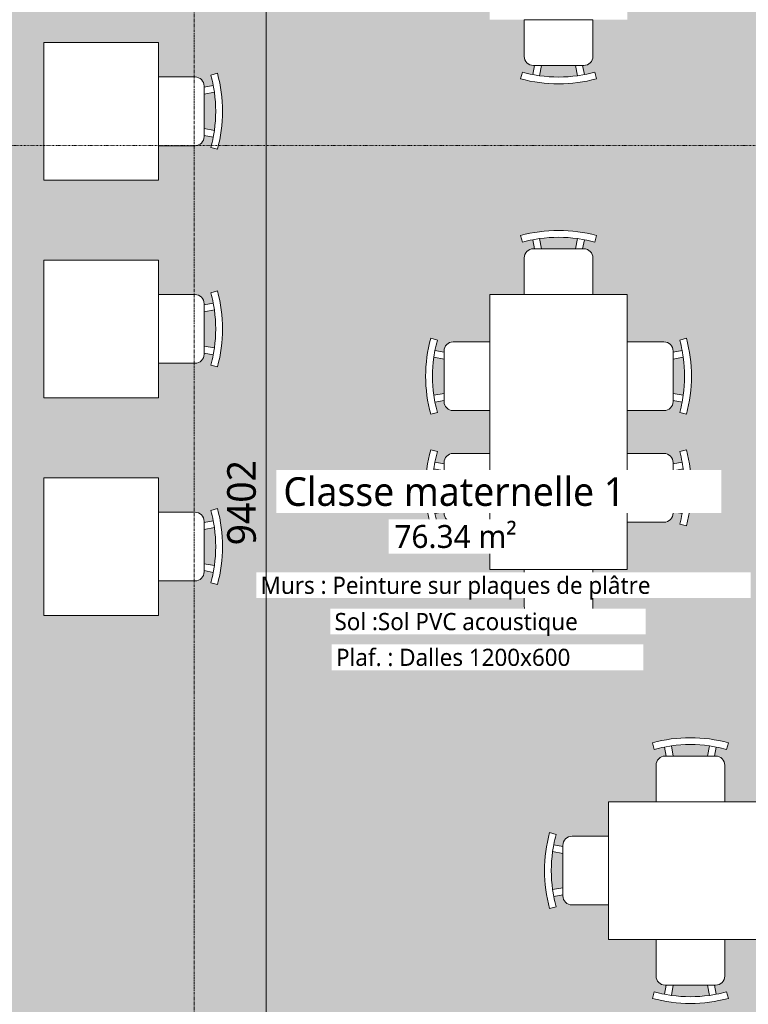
# Model space of a CAD drawing. Header units: millimetres. Extents: x -21522 to 77796, y -25697 to 15217.
# Tile 104 of 256: x -1966 to 1214, y 4575 to 8873. Entities that reach past the tile are written whole.
import ezdxf

# ---------------------------------------------------------------- set-up
doc = ezdxf.new("R2010")
doc.units = ezdxf.units.MM
doc.linetypes.add('Ligne de quadrillage', pattern=[22.225, 12.7, -3.175, 3.175, -3.175])
doc.linetypes.add('Tiret point', pattern=[6.25, 2.5, -1.875, 0, -1.875])
for name, color, linetype, lineweight in [('A-ANNO-DIMS', 211, 'Continuous', 9), ('A-ANNO-DIMS-50', 211, 'Continuous', 9), ('A-AREA-IDEN', 2, 'Continuous', 9), ('A-AREA-PATT', 32, 'Continuous', 13), ('A-DETL', 90, 'Continuous', 70), ('G-ANNO-SYMB', 111, 'Continuous', 9), ('S-GRID', 1, 'Continuous', 9)]:
    doc.layers.add(name, color=color, linetype=linetype, lineweight=lineweight)
doc.styles.add('Trebuchet MS_2', font='trebuc.ttf', dxfattribs={"height": 100})
doc.styles.add('Trebuchet MS_4', font='trebuc.ttf', dxfattribs={"height": 125})
doc.styles.add('Trebuchet MS_5', font='trebuc.ttf', dxfattribs={"height": 75})
doc.dimstyles.new('Cotes_mm', dxfattribs={"dimscale": 304.8, "dimtxt": 128.868863, "dimasz": 0.246063, "dimexe": 0.410105, "dimexo": 0.0625, "dimgap": 0.032808, "dimtad": 1, "dimdec": 0, "dimzin": 0, "dimdsep": 46, "dimtxsty": 'Trebuchet MS_4', "dimblk1": 'OBLIQUE', "dimblk2": 'OBLIQUE', "dimsah": 1, "dimcen": 0.09, "dimdle": 0.410105, "dimazin": 0, "dimtfac": 1, "dimtdec": 4, "dimtix": 1, "dimtmove": 0, "dimatfit": 3, "dimfxl": 0.82021, "dimfxlon": 1, "dimtvp": 1, "dimtolj": 1, "dimtzin": 0, "dimarcsym": 2})

# ---------------------------------------------------------------- blocks, each defined once
blk = doc.blocks.new('DIMBLOCK275-00_RDC_50e Copie 1')
at = {"layer": 'A-ANNO-DIMS-50'}
for p, q in [((-890.8, 1935.5), (-890.8, 11588)), ((-890.8, 11463), (-1140.8, 11463)), ((-890.8, 11463), (-765.8, 11463)), ((-890.8, 2060.5), (-1140.8, 2060.5)), ((-890.8, 2060.5), (-765.8, 2060.5))]:
    blk.add_line(p, q, dxfattribs=at)
at = {"layer": 'A-ANNO-DIMS-50', "lineweight": 18}
for p, q in [((-890.8, 11463), (-928.3, 11500.5)), ((-890.8, 11463), (-853.3, 11425.5)), ((-890.8, 2060.5), (-928.3, 2098)), ((-890.8, 2060.5), (-853.3, 2023))]:
    blk.add_line(p, q, dxfattribs=at)
at = {"layer": 'A-ANNO-DIMS-50', "color": 0, "insert": (-1060.7, 6578.3), "char_height": 125, "width": 440.338, "attachment_point": 1, "rotation": 90, "line_spacing_factor": 1.048425, "style": 'Trebuchet MS_4'}
blk.add_mtext('9402', dxfattribs=at)
blk = doc.blocks.new('_Oblique')
at = {"color": 0, "linetype": 'ByBlock', "lineweight": -2}
blk.add_line((-0.5, -0.5), (0.5, 0.5), dxfattribs=at)

msp = doc.modelspace()

# ---------------------------------------------------------------- hatches: boundary and pattern name
at = {"layer": 'A-AREA-PATT'}
h = msp.add_hatch(color=7, dxfattribs=at)
h.paths.add_polyline_path([(3459.1, 2011.5), (3459.1, 2020.5), (3474.1, 2020.5), (3474.1, 2060.5), (3523.1, 2060.5), (3523.1, 7069.4), (4130.5, 7069.4), (4130.5, 7247.9), (3798.5, 7247.9), (3798.5, 7697.9), (4130.5, 7697.9), (4130.5, 7876.4), (3532.6, 7876.4), (3532.6, 8076.4), (3581.6, 8076.4), (3581.6, 8976.4), (3532.6, 8976.4), (3532.6, 9130.5), (2135.6, 9130.5), (2135.6, 9930.5), (2580.7, 9930.8), (2580.8, 10093.2), (2582, 10104.1), (2585.6, 10114.4), (2591.3, 10123.7), (2598.8, 10131.6), (2607.9, 10137.6), (2618.1, 10141.6), (2645.9, 10148.3), (2634.8, 10197.1), (2609.7, 10191), (2580.7, 10183.6), (2579.6, 10183.4), (2573.8, 10184.2), (2569.6, 10185.8), (2565.5, 10188.8), (2562.2, 10192.8), (2560, 10197.4), (2556.2, 10211.4), (2556.4, 10216), (2557.6, 10220.4), (2560, 10224.7), (2562.7, 10227.8), (2566.4, 10230.4), (2570.6, 10232.2), (2675.3, 10255.9), (2778.2, 10267.5), (2883.7, 10267.4), (2988.5, 10255.5), (3091.3, 10231.8), (3095.5, 10230), (3099.2, 10227.4), (3102.2, 10223.9), (3104.8, 10218.1), (3105.5, 10215.6), (3105.7, 10211), (3103.7, 10203.2), (3101.8, 10197), (3099.6, 10192.4), (3096.3, 10188.4), (3091.3, 10185.1), (3087.3, 10183.6), (3080.7, 10183.3), (3077.1, 10183.8), (3052.2, 10190.7), (3027, 10196.8), (3015.9, 10148.1), (3043.6, 10141.2), (3053.8, 10137.3), (3062.9, 10131.3), (3070.5, 10123.4), (3076.1, 10114.1), (3079.7, 10103.7), (3080.8, 10092.9), (3080.8, 9930.5), (3532.6, 9930.5), (3532.6, 11143), (-4261, 11143), (-4261, 2060.5), (-3761, 2060.5), (-3761, 2020.5), (-3746, 2020.5), (-3746, 2011.5), (-2846, 2011.5), (-2846, 2020.5), (-2831, 2020.5), (-2831, 2060.5), (1204.2, 2060.5), (1203.9, 2505.6), (1041.5, 2505.7), (1030.7, 2506.9), (1020.3, 2510.4), (1011, 2516.1), (1003.1, 2523.7), (997.1, 2532.8), (993.2, 2543), (986.4, 2570.7), (937.7, 2559.7), (943.7, 2534.5), (950.6, 2509.5), (951.3, 2504.4), (950.6, 2498.7), (948.8, 2494.3), (946, 2490.3), (942, 2487.1), (936.3, 2484.6), (923.3, 2481.1), (918.8, 2481.2), (914.4, 2482.4), (910, 2484.9), (907, 2487.6), (904.3, 2491.3), (902.6, 2495.4), (879.1, 2598.3), (867.3, 2703.1), (867.8, 2812.4), (879.3, 2913.4), (903, 3016.2), (904.7, 3020.4), (907.4, 3024), (910.8, 3027), (916.6, 3029.7), (919.8, 3030.4), (923.7, 3030.5), (928.2, 3029.7), (937.9, 3026.6), (944.1, 3023.1), (946.4, 3021.2), (949.7, 3016.2), (951.2, 3012.2), (951.7, 3007.1), (950.9, 3002), (944.1, 2977), (937.9, 2951.9), (986.7, 2940.7), (993.5, 2968.5), (997.4, 2978.7), (1003.5, 2987.8), (1011.4, 2995.3), (1020.7, 3001), (1031, 3004.5), (1041.9, 3005.7), (1204.2, 3005.7), (1204.2, 3660.5), (2004.2, 3660.5), (2004.2, 2060.5), (2544.1, 2060.5), (2544.1, 2020.5), (2559.1, 2020.5), (2559.1, 2011.5), (3111.4, 2011.5)])
h.paths.add_polyline_path([(931.5, 2589.1), (980.3, 2600.1), (969.4, 2677.6), (965.8, 2755.8), (969.5, 2833.9), (980.6, 2911.4), (931.8, 2922.5), (919.8, 2839.5), (915.8, 2755.8), (919.7, 2672.1), (930.2, 2598.3)])
h.paths.add_polyline_path([(960.8, 4578.5), (877.1, 4584.1), (794.9, 4600.8), (802.9, 4629.7), (830.5, 4623), (848.2, 4619.2), (855.8, 4658.7), (848.2, 4659), (840.5, 4660), (830.5, 4664.3), (822.5, 4670.4), (816.2, 4678.7), (812.2, 4688.3), (810.8, 4698.7), (810.8, 4858.7), (604.2, 4858.7), (604.2, 5008.7), (444.2, 5008.7), (433.9, 5010), (424.2, 5014), (415.9, 5020.4), (409.6, 5028.7), (405.5, 5038.9), (404.2, 5048.7), (404.2, 5053.7), (364.7, 5046.1), (369.5, 5023.3), (375.3, 5000.7), (346.3, 4992.8), (329.6, 5075), (324, 5158.7), (329.6, 5242.4), (346.3, 5324.6), (375.3, 5316.6), (369.5, 5294), (364.7, 5271.3), (404.2, 5263.7), (404.5, 5271.3), (405.6, 5279), (409.6, 5288.7), (415.9, 5297), (424.2, 5303.3), (433.9, 5307.3), (444.2, 5308.7), (604.2, 5308.7), (604.2, 5458.7), (810.8, 5458.7), (810.8, 5618.7), (812.2, 5629), (816.2, 5638.7), (822.5, 5647), (830.8, 5653.3), (840.5, 5657.3), (850.8, 5658.7), (855.8, 5658.7), (848.2, 5698.2), (825.4, 5693.3), (802.9, 5687.6), (794.9, 5716.5), (877.8, 5733.3), (960.8, 5738.9), (1044.5, 5733.3), (1126.7, 5716.5), (1118.7, 5687.6), (1096.2, 5693.3), (1073.4, 5698.2), (1065.8, 5658.7), (1073.4, 5658.3), (1081.2, 5657.3), (1090.8, 5653.3), (1099.1, 5647), (1105.4, 5638.7), (1109.4, 5629), (1110.8, 5618.7), (1110.8, 5458.7), (1297.6, 5458.7), (1297.6, 5618.7), (1299, 5629), (1303, 5638.7), (1309.3, 5647), (1317.6, 5653.3), (1327.3, 5657.3), (1337.6, 5658.7), (1342.6, 5658.7), (1335, 5698.2), (1312.2, 5693.3), (1289.7, 5687.6), (1281.7, 5716.5), (1364.6, 5733.3), (1447.6, 5738.9), (1531.3, 5733.3), (1613.5, 5716.5), (1605.5, 5687.6), (1583, 5693.3), (1560.2, 5698.2), (1552.6, 5658.7), (1560.2, 5658.3), (1568, 5657.3), (1577.6, 5653.3), (1585.9, 5647), (1592.2, 5638.7), (1596.2, 5629), (1597.6, 5618.7), (1597.6, 5458.7), (1804.2, 5458.7), (1804.2, 5308.7), (1964.2, 5308.7), (1974.6, 5307.3), (1984.2, 5303.3), (1992.5, 5297), (1998.8, 5288.7), (2002.8, 5279), (2004.2, 5268.7), (2004.2, 5263.7), (2043.7, 5271.3), (2038.9, 5294), (2033.1, 5316.6), (2062.1, 5324.6), (2078.8, 5241.7), (2084.4, 5158.7), (2078.8, 5075), (2062.1, 4992.8), (2033.1, 5000.7), (2038.9, 5023.3), (2043.7, 5046.1), (2004.2, 5053.7), (2003.9, 5046.1), (2002.8, 5038.3), (1998.8, 5028.7), (1992.5, 5020.4), (1984.2, 5014), (1974.6, 5010), (1964.2, 5008.7), (1804.2, 5008.7), (1804.2, 4858.7), (1597.6, 4858.7), (1597.6, 4698.7), (1596.2, 4688.3), (1592.2, 4678.7), (1585.9, 4670.4), (1577.6, 4664), (1568, 4660), (1557.6, 4658.7), (1552.6, 4658.7), (1560.2, 4619.2), (1583, 4624), (1605.5, 4629.7), (1613.5, 4600.8), (1530.6, 4584), (1447.6, 4578.5), (1363.9, 4584.1), (1281.7, 4600.8), (1289.7, 4629.7), (1312.2, 4624), (1335, 4619.2), (1342.6, 4658.7), (1335, 4659), (1327.3, 4660), (1317.6, 4664), (1309.3, 4670.4), (1303, 4678.7), (1299, 4688.3), (1297.6, 4698.7), (1297.6, 4858.7), (1110.8, 4858.7), (1110.8, 4698.7), (1109.4, 4688.3), (1105.4, 4678.7), (1099.1, 4670.4), (1090.8, 4664), (1081.2, 4660), (1070.8, 4658.7), (1065.8, 4658.7), (1073.4, 4619.2), (1096.2, 4624), (1118.7, 4629.7), (1126.7, 4600.8), (1043.8, 4584)])
h.paths.add_polyline_path([(1447.6, 4608.5), (1530.6, 4614.3), (1522.1, 4658.7), (1373.2, 4658.7), (1364.6, 4614.3), (1373.2, 4613.7)])
h.paths.add_polyline_path([(960.8, 4608.5), (1043.8, 4614.3), (1035.3, 4658.7), (886.4, 4658.7), (877.8, 4614.3), (886.4, 4613.7)])
h.paths.add_polyline_path([(2048.6, 5075.7), (2054.4, 5158.7), (2048.6, 5241.7), (2004.2, 5233.1), (2004.2, 5084.2), (2043.7, 5076.6)])
h.paths.add_polyline_path([(359.8, 5075.7), (404.2, 5084.2), (404.2, 5233.1), (359.8, 5241.7), (354, 5158.7), (359.2, 5084.2)])
h.paths.add_polyline_path([(1035.3, 5658.7), (1043.8, 5703.1), (960.8, 5708.9), (877.8, 5703.1), (886.4, 5658.7)])
h.paths.add_polyline_path([(1373.2, 5658.7), (1522.1, 5658.7), (1530.6, 5703.1), (1447.6, 5708.9), (1364.6, 5703.1), (1370, 5675.1)])
h.paths.add_polyline_path([(2185.6, 6192.8), (2101.9, 6198.4), (2019.7, 6215.1), (2027.7, 6244), (2050.3, 6238.3), (2073, 6233.5), (2080.6, 6273), (2073, 6273.3), (2065.3, 6274.3), (2055.6, 6278.3), (2047.3, 6284.7), (2041, 6293), (2037, 6302.6), (2035.6, 6313), (2035.6, 6473), (1885.6, 6473), (1885.6, 6679.6), (1725.6, 6679.6), (1715.3, 6680.9), (1705.6, 6684.9), (1697.3, 6691.3), (1691, 6699.6), (1687, 6709.2), (1685.6, 6719.6), (1685.6, 6724.6), (1646.1, 6717), (1651, 6694.2), (1656.7, 6671.6), (1627.8, 6663.7), (1611, 6745.9), (1605.4, 6829.6), (1611, 6913.3), (1627.8, 6995.5), (1656.7, 6987.5), (1651, 6964.9), (1646.1, 6942.2), (1685.6, 6934.6), (1686, 6942.2), (1687, 6949.9), (1691, 6959.6), (1697.3, 6967.9), (1705.6, 6974.2), (1715.3, 6978.2), (1725.6, 6979.6), (1885.6, 6979.6), (1885.6, 7166.4), (1725.6, 7166.4), (1715.3, 7167.7), (1705.6, 7171.7), (1697.3, 7178.1), (1691, 7186.4), (1687, 7196), (1685.6, 7206.4), (1685.6, 7211.4), (1646.1, 7203.8), (1651, 7181), (1656.7, 7158.4), (1627.8, 7150.5), (1611, 7232.7), (1605.4, 7316.4), (1611, 7400.1), (1627.8, 7482.3), (1656.7, 7474.3), (1651, 7451.7), (1646.1, 7429), (1685.6, 7421.4), (1686, 7429), (1687, 7436.7), (1691, 7446.4), (1697.3, 7454.7), (1705.6, 7461), (1715.3, 7465), (1725.6, 7466.4), (1885.6, 7466.4), (1885.6, 7673), (2035.6, 7673), (2035.6, 7833), (2037, 7843.3), (2041, 7853), (2047.3, 7861.3), (2055.6, 7867.6), (2065.3, 7871.6), (2075.6, 7873), (2080.6, 7873), (2073, 7912.5), (2047.3, 7906.9), (2027.7, 7901.9), (2019.7, 7930.8), (2102.6, 7947.6), (2185.6, 7953.2), (2269.3, 7947.6), (2351.5, 7930.8), (2343.6, 7901.9), (2321, 7907.6), (2298.2, 7912.5), (2290.6, 7873), (2298.2, 7872.6), (2306, 7871.6), (2315.6, 7867.6), (2323.9, 7861.3), (2330.3, 7853), (2334.3, 7843.3), (2335.6, 7833), (2335.6, 7673), (2485.6, 7673), (2485.6, 7466.4), (2645.6, 7466.4), (2656, 7465), (2665.6, 7461), (2673.9, 7454.7), (2680.3, 7446.4), (2684.3, 7436.7), (2685.6, 7426.4), (2685.6, 7421.4), (2725.1, 7429), (2720.3, 7451.7), (2714.5, 7474.3), (2743.5, 7482.3), (2760.3, 7399.4), (2765.8, 7316.4), (2760.2, 7232.7), (2743.5, 7150.5), (2714.5, 7158.4), (2720.3, 7181), (2725.1, 7203.8), (2685.6, 7211.4), (2685.3, 7203.8), (2684.3, 7196), (2680.3, 7186.4), (2673.9, 7178.1), (2665.6, 7171.7), (2655.2, 7167.6), (2645.6, 7166.4), (2485.6, 7166.4), (2485.6, 6979.6), (2645.6, 6979.6), (2656, 6978.2), (2665.6, 6974.2), (2673.9, 6967.9), (2680.3, 6959.6), (2684.3, 6949.9), (2685.6, 6939.6), (2685.6, 6934.6), (2725.1, 6942.2), (2720.3, 6964.9), (2714.5, 6987.5), (2743.5, 6995.5), (2760.3, 6912.6), (2765.8, 6829.6), (2760.2, 6745.9), (2743.5, 6663.7), (2714.5, 6671.6), (2720.3, 6694.2), (2725.1, 6717), (2685.6, 6724.6), (2685.3, 6717), (2684.3, 6709.2), (2680.3, 6699.6), (2673.9, 6691.3), (2665.6, 6684.9), (2656, 6680.9), (2645.6, 6679.6), (2485.6, 6679.6), (2485.6, 6473), (2335.6, 6473), (2335.4, 6311.3), (2334.3, 6302.6), (2330.3, 6293), (2323.9, 6284.7), (2315.6, 6278.3), (2306, 6274.3), (2295.6, 6273), (2290.6, 6273), (2298.2, 6233.5), (2321, 6238.3), (2343.6, 6244), (2351.5, 6215.1), (2268.6, 6198.3), (2199, 6193.7)])
h.paths.add_polyline_path([(385.6, 6192.8), (301.9, 6198.4), (219.7, 6215.1), (227.7, 6244), (250.3, 6238.3), (273, 6233.5), (280.6, 6273), (273, 6273.3), (265.3, 6274.3), (255.6, 6278.3), (247.3, 6284.7), (241, 6293), (237, 6302.6), (235.6, 6313), (235.6, 6473), (85.6, 6473), (85.6, 6679.6), (-74.4, 6679.6), (-84.7, 6680.9), (-94.4, 6684.9), (-102.7, 6691.3), (-109, 6699.6), (-113, 6709.2), (-114.4, 6719.6), (-114.4, 6724.6), (-153.9, 6717), (-149, 6694.2), (-143.3, 6671.6), (-172.2, 6663.7), (-189, 6745.9), (-194.6, 6829.6), (-189, 6913.3), (-172.2, 6995.5), (-143.3, 6987.5), (-149, 6964.9), (-153.9, 6942.2), (-114.4, 6934.6), (-114, 6942.2), (-113, 6949.9), (-109, 6959.6), (-102.7, 6967.9), (-94.4, 6974.2), (-84.7, 6978.2), (-74.4, 6979.6), (85.6, 6979.6), (85.6, 7166.4), (-74.4, 7166.4), (-84.7, 7167.7), (-94.4, 7171.7), (-102.7, 7178.1), (-109, 7186.4), (-113, 7196), (-114.4, 7206.4), (-114.4, 7211.4), (-153.9, 7203.8), (-149, 7181), (-143.3, 7158.4), (-172.2, 7150.5), (-189, 7232.7), (-194.6, 7316.4), (-189, 7400.1), (-172.2, 7482.3), (-143.3, 7474.3), (-149, 7451.7), (-153.9, 7429), (-114.4, 7421.4), (-114, 7429), (-113, 7436.7), (-109, 7446.4), (-102.7, 7454.7), (-94.4, 7461), (-84.7, 7465), (-74.4, 7466.4), (85.6, 7466.4), (85.6, 7673), (235.6, 7673), (235.6, 7833), (237, 7843.3), (241, 7853), (247.3, 7861.3), (255.6, 7867.6), (265.3, 7871.6), (275.6, 7873), (280.6, 7873), (273, 7912.5), (247.3, 7906.9), (227.7, 7901.9), (219.7, 7930.8), (302.6, 7947.6), (385.6, 7953.2), (469.3, 7947.6), (551.5, 7930.8), (543.6, 7901.9), (521, 7907.6), (498.2, 7912.5), (490.6, 7873), (498.2, 7872.6), (506, 7871.6), (515.6, 7867.6), (523.9, 7861.3), (530.3, 7853), (534.3, 7843.3), (535.6, 7833), (535.6, 7673), (685.6, 7673), (685.6, 7466.4), (845.6, 7466.4), (856, 7465), (865.6, 7461), (873.9, 7454.7), (880.3, 7446.4), (884.3, 7436.7), (885.6, 7426.4), (885.6, 7421.4), (925.1, 7429), (920.3, 7451.7), (914.5, 7474.3), (943.5, 7482.3), (960.3, 7399.4), (965.8, 7316.4), (960.2, 7232.7), (943.5, 7150.5), (914.5, 7158.4), (920.3, 7181), (925.1, 7203.8), (885.6, 7211.4), (885.3, 7203.8), (884.3, 7196), (880.3, 7186.4), (873.9, 7178.1), (865.6, 7171.7), (856, 7167.7), (845.6, 7166.4), (685.6, 7166.4), (685.6, 6979.6), (845.6, 6979.6), (856, 6978.2), (865.6, 6974.2), (873.9, 6967.9), (880.3, 6959.6), (884.3, 6949.9), (885.6, 6939.6), (885.6, 6934.6), (925.1, 6942.2), (920.3, 6964.9), (914.5, 6987.5), (943.5, 6995.5), (960.3, 6912.6), (965.8, 6829.6), (960.2, 6745.9), (943.5, 6663.7), (914.5, 6671.6), (920.3, 6694.2), (925.1, 6717), (885.6, 6724.6), (885.3, 6717), (884.3, 6709.2), (880.3, 6699.6), (873.9, 6691.3), (865.6, 6684.9), (856, 6680.9), (845.6, 6679.6), (685.6, 6679.6), (685.6, 6473), (535.6, 6473), (535.4, 6311.3), (534.3, 6302.6), (530.3, 6293), (523.9, 6284.7), (515.6, 6278.3), (506, 6274.3), (495.6, 6273), (490.6, 6273), (498.2, 6233.5), (521, 6238.3), (543.6, 6244), (551.5, 6215.1), (468.6, 6198.3)])
h.paths.add_polyline_path([(2185.6, 6222.8), (2268.6, 6228.6), (2260.1, 6273), (2111.2, 6273), (2102.6, 6228.6), (2111.2, 6228)])
h.paths.add_polyline_path([(385.6, 6222.8), (468.6, 6228.6), (460.1, 6273), (311.2, 6273), (302.6, 6228.6), (374.3, 6223.6)])
h.paths.add_polyline_path([(-1861, 6273), (-1861, 6873), (-1361, 6873), (-1361, 6723), (-1201, 6723), (-1190.7, 6721.6), (-1181, 6717.6), (-1172.7, 6711.3), (-1166.4, 6703), (-1162.4, 6693.3), (-1161, 6683), (-1161, 6678), (-1121.5, 6685.6), (-1126.4, 6708.3), (-1132.1, 6730.9), (-1103.1, 6738.9), (-1086.4, 6656), (-1080.8, 6573), (-1086.4, 6489.3), (-1103.1, 6407.1), (-1132.1, 6415), (-1126.4, 6437.6), (-1121.5, 6460.4), (-1161, 6468), (-1161.4, 6460.4), (-1162.4, 6452.6), (-1166.4, 6443), (-1172.7, 6434.7), (-1181, 6428.3), (-1190.7, 6424.3), (-1201, 6423), (-1361, 6423), (-1361, 6273), (-1450.4, 6273)])
h.paths.add_polyline_path([(-2461, 6273), (-2961, 6273), (-2961, 6873), (-2461, 6873), (-2461, 6723), (-2301, 6723), (-2290.7, 6721.6), (-2281, 6717.6), (-2272.7, 6711.3), (-2266.4, 6703), (-2262.4, 6693.3), (-2261, 6683), (-2261, 6678), (-2221.5, 6685.6), (-2226.4, 6708.3), (-2232.1, 6730.9), (-2203.1, 6738.9), (-2186.4, 6656), (-2180.8, 6573), (-2186.4, 6489.3), (-2203.1, 6407.1), (-2232.1, 6415), (-2226.4, 6437.6), (-2221.5, 6460.4), (-2261, 6468), (-2261.4, 6460.4), (-2262.4, 6452.6), (-2266.4, 6443), (-2272.7, 6434.7), (-2281, 6428.3), (-2290.7, 6424.3), (-2301, 6423), (-2461, 6423), (-2461, 6311.3)])
h.paths.add_polyline_path([(-1116.6, 6490), (-1110.8, 6573), (-1116.6, 6656), (-1161, 6647.4), (-1161, 6498.5), (-1121.5, 6490.9)])
h.paths.add_polyline_path([(-2216.6, 6490), (-2210.8, 6573), (-2216.6, 6656), (-2261, 6647.4), (-2261, 6498.5), (-2221.5, 6490.9)])
h.paths.add_polyline_path([(2730, 6746.6), (2735.8, 6829.6), (2730, 6912.6), (2685.6, 6904), (2685.6, 6755.1), (2725.1, 6747.5)])
h.paths.add_polyline_path([(1641.2, 6746.6), (1685.6, 6755.1), (1685.6, 6904), (1641.2, 6912.6), (1635.4, 6829.6), (1640.6, 6755.1)])
h.paths.add_polyline_path([(930, 6746.6), (935.8, 6829.6), (930, 6912.6), (885.6, 6904), (885.6, 6755.1), (925.1, 6747.5)])
h.paths.add_polyline_path([(-158.8, 6746.6), (-114.4, 6755.1), (-114.4, 6904), (-158.8, 6912.6), (-164.6, 6829.6), (-159.4, 6755.1)])
h.paths.add_polyline_path([(-1450.4, 7223), (-1861, 7223), (-1861, 7823), (-1361, 7823), (-1361, 7673), (-1201, 7673), (-1190.7, 7671.6), (-1181, 7667.6), (-1172.7, 7661.3), (-1166.4, 7653), (-1162.4, 7643.3), (-1161, 7633), (-1161, 7628), (-1121.5, 7635.6), (-1126.4, 7658.3), (-1132.1, 7680.9), (-1103.1, 7688.9), (-1086.4, 7606), (-1080.8, 7523), (-1086.4, 7439.3), (-1103.1, 7357.1), (-1132.1, 7365), (-1126.4, 7387.6), (-1121.5, 7410.4), (-1161, 7418), (-1161.4, 7410.4), (-1162.4, 7402.6), (-1166.4, 7393), (-1172.7, 7384.7), (-1181, 7378.3), (-1190.7, 7374.3), (-1201, 7373), (-1361, 7373), (-1361, 7223)])
h.paths.add_polyline_path([(-2961, 7223), (-2961, 7823), (-2461, 7823), (-2461, 7673), (-2301, 7673), (-2290.7, 7671.6), (-2281, 7667.6), (-2272.7, 7661.3), (-2266.4, 7653), (-2262.4, 7643.3), (-2261, 7633), (-2261, 7628), (-2221.5, 7635.6), (-2226.4, 7658.3), (-2232.1, 7680.9), (-2203.1, 7688.9), (-2186.4, 7606), (-2180.8, 7523), (-2186.4, 7439.3), (-2203.1, 7357.1), (-2232.1, 7365), (-2226.4, 7387.6), (-2221.5, 7410.4), (-2261, 7418), (-2261.4, 7410.4), (-2262.4, 7402.6), (-2266.4, 7393), (-2272.7, 7384.7), (-2281, 7378.3), (-2290.7, 7374.3), (-2301, 7373), (-2461, 7373), (-2461, 7223)])
h.paths.add_polyline_path([(2730, 7233.4), (2735.8, 7316.4), (2730, 7399.4), (2685.6, 7390.8), (2685.6, 7241.9), (2725.1, 7234.3)])
h.paths.add_polyline_path([(1641.2, 7233.4), (1685.6, 7241.9), (1685.6, 7390.8), (1641.2, 7399.4), (1635.4, 7316.4), (1640.6, 7241.9)])
h.paths.add_polyline_path([(-158.8, 7233.4), (-114.4, 7241.9), (-114.4, 7390.8), (-158.8, 7399.4), (-164.6, 7316.4), (-159.4, 7241.9)])
h.paths.add_polyline_path([(930, 7233.4), (935.8, 7316.4), (930, 7399.4), (885.6, 7390.8), (885.6, 7241.9), (925.1, 7234.3)])
h.paths.add_polyline_path([(-1116.6, 7440), (-1110.8, 7523), (-1116.6, 7606), (-1161, 7597.4), (-1161, 7448.5), (-1121.5, 7440.9)])
h.paths.add_polyline_path([(-2216.6, 7440), (-2210.8, 7523), (-2216.6, 7606), (-2261, 7597.4), (-2261, 7448.5), (-2221.5, 7440.9)])
h.paths.add_polyline_path([(2260.1, 7873), (2268.6, 7917.4), (2185.6, 7923.2), (2102.6, 7917.4), (2111.2, 7873), (2199, 7873)])
h.paths.add_polyline_path([(311.2, 7873), (460.1, 7873), (468.6, 7917.4), (385.6, 7923.2), (302.6, 7917.4), (303.6, 7912.5)])
h.paths.add_polyline_path([(-1450.4, 8173), (-1861, 8173), (-1861, 8773), (-1361, 8773), (-1361, 8623), (-1201, 8623), (-1190.7, 8621.6), (-1181, 8617.6), (-1172.7, 8611.3), (-1166.4, 8603), (-1162.4, 8593.3), (-1161, 8583), (-1161, 8578), (-1121.5, 8585.6), (-1126.4, 8608.3), (-1132.1, 8630.9), (-1103.1, 8638.9), (-1086.4, 8556), (-1080.8, 8473), (-1086.4, 8389.3), (-1103.1, 8307.1), (-1132.1, 8315), (-1126.4, 8337.6), (-1121.5, 8360.4), (-1161, 8368), (-1161.4, 8360.4), (-1162.4, 8352.6), (-1166.4, 8343), (-1172.7, 8334.7), (-1181, 8328.3), (-1190.7, 8324.3), (-1201, 8323), (-1361, 8323), (-1361, 8173)])
h.paths.add_polyline_path([(-2961, 8173), (-2961, 8773), (-2461, 8773), (-2461, 8623), (-2301, 8623), (-2290.7, 8621.6), (-2281, 8617.6), (-2272.7, 8611.3), (-2266.4, 8603), (-2262.4, 8593.3), (-2261, 8583), (-2261, 8578), (-2221.5, 8585.6), (-2226.4, 8608.3), (-2232.1, 8630.9), (-2203.1, 8638.9), (-2186.4, 8556), (-2180.8, 8473), (-2186.4, 8389.3), (-2203.1, 8307.1), (-2232.1, 8315), (-2226.4, 8337.6), (-2221.5, 8360.4), (-2261, 8368), (-2261.4, 8360.4), (-2262.4, 8352.6), (-2266.4, 8343), (-2272.7, 8334.7), (-2281, 8328.3), (-2290.7, 8324.3), (-2301, 8323), (-2461, 8323), (-2461, 8173)])
h.paths.add_polyline_path([(-1116.6, 8390), (-1110.8, 8473), (-1116.6, 8556), (-1161, 8547.4), (-1161, 8398.5), (-1121.5, 8390.9)])
h.paths.add_polyline_path([(-2216.6, 8390), (-2210.8, 8473), (-2216.6, 8556), (-2261, 8547.4), (-2261, 8398.5), (-2221.5, 8390.9)])
h.paths.add_polyline_path([(385.6, 8592.8), (301.9, 8598.4), (219.7, 8615.1), (227.7, 8644), (250.3, 8638.3), (273, 8633.5), (280.6, 8673), (273, 8673.3), (265.3, 8674.3), (255.6, 8678.3), (247.3, 8684.7), (241, 8693), (237, 8702.6), (235.6, 8713), (235.6, 8873), (85.6, 8873), (85.6, 9079.6), (-74.4, 9079.6), (-84.7, 9080.9), (-94.4, 9084.9), (-102.7, 9091.3), (-109, 9099.6), (-113, 9109.2), (-114.4, 9119.6), (-114.4, 9124.6), (-153.9, 9117), (-149, 9094.2), (-143.3, 9071.6), (-172.2, 9063.7), (-189, 9145.9), (-194.6, 9229.6), (-189, 9313.3), (-172.2, 9395.5), (-143.3, 9387.5), (-149, 9364.9), (-153.9, 9342.2), (-114.4, 9334.6), (-114, 9342.2), (-113, 9349.9), (-109, 9359.6), (-102.7, 9367.9), (-94.4, 9374.2), (-84.7, 9378.2), (-74.4, 9379.6), (85.6, 9379.6), (85.6, 9566.4), (-74.4, 9566.4), (-84.7, 9567.7), (-94.4, 9571.7), (-102.7, 9578.1), (-109, 9586.4), (-113, 9596), (-114.4, 9606.4), (-114.4, 9611.4), (-153.9, 9603.8), (-149, 9581), (-143.3, 9558.4), (-172.2, 9550.5), (-189, 9632.7), (-194.6, 9716.4), (-189, 9800.1), (-172.2, 9882.3), (-143.3, 9874.3), (-149, 9851.7), (-153.9, 9829), (-114.4, 9821.4), (-114, 9829), (-113, 9836.7), (-109, 9846.4), (-102.7, 9854.7), (-94.4, 9861), (-84.7, 9865), (-74.4, 9866.4), (85.6, 9866.4), (85.6, 10073), (235.6, 10073), (235.6, 10233), (237, 10243.3), (241, 10253), (247.3, 10261.3), (255.6, 10267.6), (265.3, 10271.6), (275.6, 10273), (280.6, 10273), (273, 10312.5), (247.3, 10306.9), (227.7, 10301.9), (219.7, 10330.8), (302.6, 10347.6), (385.6, 10353.2), (469.3, 10347.6), (551.5, 10330.8), (543.6, 10301.9), (521, 10307.6), (498.2, 10312.5), (490.6, 10273), (498.2, 10272.6), (506, 10271.6), (515.6, 10267.6), (523.9, 10261.3), (530.3, 10253), (534.3, 10243.3), (535.6, 10233), (535.6, 10073), (685.6, 10073), (685.6, 9866.4), (845.6, 9866.4), (856, 9865), (865.6, 9861), (873.9, 9854.7), (880.3, 9846.4), (884.3, 9836.7), (885.6, 9826.4), (885.6, 9821.4), (925.1, 9829), (920.3, 9851.7), (914.5, 9874.3), (943.5, 9882.3), (960.3, 9799.4), (965.8, 9716.4), (960.2, 9632.7), (943.5, 9550.5), (914.5, 9558.4), (920.3, 9581), (925.1, 9603.8), (885.6, 9611.4), (885.3, 9603.8), (884.3, 9596), (880.3, 9586.4), (873.9, 9578.1), (865.6, 9571.7), (856, 9567.7), (845.6, 9566.4), (685.6, 9566.4), (685.6, 9379.6), (845.6, 9379.6), (856, 9378.2), (865.6, 9374.2), (873.9, 9367.9), (880.3, 9359.6), (884.3, 9349.9), (885.6, 9339.6), (885.6, 9334.6), (925.1, 9342.2), (920.3, 9364.9), (914.5, 9387.5), (943.5, 9395.5), (960.3, 9312.6), (965.8, 9229.6), (960.2, 9145.9), (943.5, 9063.7), (914.5, 9071.6), (920.3, 9094.2), (925.1, 9117), (885.6, 9124.6), (885.3, 9117), (884.3, 9109.2), (880.3, 9099.6), (873.9, 9091.3), (865.6, 9084.9), (856, 9080.9), (845.6, 9079.6), (685.6, 9079.6), (685.6, 8873), (535.6, 8873), (535.6, 8713), (534.3, 8702.6), (530.3, 8693), (523.9, 8684.7), (515.6, 8678.3), (506, 8674.3), (495.6, 8673), (490.6, 8673), (498.2, 8633.5), (523.7, 8639), (543.6, 8644), (551.5, 8615.1), (468.6, 8598.3)])
h.paths.add_polyline_path([(385.6, 8622.8), (468.6, 8628.6), (460.1, 8673), (311.2, 8673), (302.6, 8628.6), (374.3, 8623.6)])
h.paths.add_polyline_path([(-1450.4, 9123), (-1861, 9123), (-1861, 9723), (-1361, 9723), (-1361, 9573), (-1201, 9573), (-1190.7, 9571.6), (-1181, 9567.6), (-1172.7, 9561.3), (-1166.4, 9553), (-1162.4, 9543.3), (-1161, 9533), (-1161, 9528), (-1121.5, 9535.6), (-1126.4, 9558.3), (-1132.1, 9580.9), (-1103.1, 9588.9), (-1086.4, 9506), (-1080.8, 9423), (-1086.4, 9339.3), (-1103.1, 9257.1), (-1132.1, 9265), (-1126.4, 9287.6), (-1121.5, 9310.4), (-1161, 9318), (-1161.4, 9310.4), (-1162.4, 9302.6), (-1166.4, 9293), (-1172.7, 9284.7), (-1181, 9278.3), (-1190.7, 9274.3), (-1201, 9273), (-1361, 9273), (-1361, 9123)])
h.paths.add_polyline_path([(-2961, 9123), (-2961, 9723), (-2461, 9723), (-2461, 9573), (-2301, 9573), (-2290.7, 9571.6), (-2281, 9567.6), (-2272.7, 9561.3), (-2266.4, 9553), (-2262.4, 9543.3), (-2261, 9533), (-2261, 9528), (-2221.5, 9535.6), (-2226.4, 9558.3), (-2232.1, 9580.9), (-2203.1, 9588.9), (-2186.4, 9506), (-2180.8, 9423), (-2186.4, 9339.3), (-2203.1, 9257.1), (-2232.1, 9265), (-2226.4, 9287.6), (-2221.5, 9310.4), (-2261, 9318), (-2261.4, 9310.4), (-2262.4, 9302.6), (-2266.4, 9293), (-2272.7, 9284.7), (-2281, 9278.3), (-2290.7, 9274.3), (-2301, 9273), (-2461, 9273), (-2461, 9123)])
h.paths.add_polyline_path([(930, 9146.6), (935.8, 9229.6), (930, 9312.6), (885.6, 9304), (885.6, 9155.1), (925.1, 9147.5)])
h.paths.add_polyline_path([(-158.8, 9146.6), (-114.4, 9155.1), (-114.4, 9304), (-158.8, 9312.6), (-164.6, 9229.6), (-159.4, 9155.1)])
h.paths.add_polyline_path([(-1116.6, 9340), (-1110.8, 9423), (-1116.6, 9506), (-1161, 9497.4), (-1161, 9348.5), (-1121.5, 9340.9)])
h.paths.add_polyline_path([(-2216.6, 9340), (-2210.8, 9423), (-2216.6, 9506), (-2261, 9497.4), (-2261, 9348.5), (-2221.5, 9340.9)])
h.paths.add_polyline_path([(930, 9633.4), (935.8, 9716.4), (930, 9799.4), (885.6, 9790.8), (885.6, 9641.9), (925.1, 9634.3)])
h.paths.add_polyline_path([(-158.8, 9633.4), (-114.4, 9641.9), (-114.4, 9790.8), (-158.8, 9799.4), (-164.6, 9716.4), (-159.4, 9641.9)])
h.paths.add_polyline_path([(-1361, 10073), (-1861, 10073), (-1861, 10673), (-1361, 10673), (-1361, 10523), (-1201, 10523), (-1190.7, 10521.6), (-1181, 10517.6), (-1172.7, 10511.3), (-1166.4, 10503), (-1162.4, 10493.3), (-1161, 10483), (-1161, 10478), (-1121.5, 10485.6), (-1126.4, 10508.3), (-1132.1, 10530.9), (-1103.1, 10538.9), (-1086.4, 10456), (-1080.8, 10373), (-1086.4, 10289.3), (-1103.1, 10207.1), (-1132.1, 10215), (-1126.4, 10237.6), (-1121.5, 10260.4), (-1161, 10268), (-1161.4, 10260.4), (-1162.4, 10252.6), (-1166.4, 10243), (-1172.7, 10234.7), (-1181, 10228.3), (-1190.7, 10224.3), (-1201, 10223), (-1361, 10223), (-1361, 10128.3)])
h.paths.add_polyline_path([(-2961, 10073), (-2961, 10673), (-2461, 10673), (-2461, 10523), (-2301, 10523), (-2290.7, 10521.6), (-2281, 10517.6), (-2272.7, 10511.3), (-2266.4, 10503), (-2262.4, 10493.3), (-2261, 10483), (-2261, 10478), (-2221.5, 10485.6), (-2226.4, 10508.3), (-2232.1, 10530.9), (-2203.1, 10538.9), (-2186.4, 10456), (-2180.8, 10373), (-2186.4, 10289.3), (-2203.1, 10207.1), (-2232.1, 10215), (-2226.4, 10237.6), (-2221.5, 10260.4), (-2261, 10268), (-2261.4, 10260.4), (-2262.4, 10252.6), (-2266.4, 10243), (-2272.7, 10234.7), (-2281, 10228.3), (-2290.7, 10224.3), (-2301, 10223), (-2461, 10223), (-2461, 10073)])
h.paths.add_polyline_path([(2986.5, 10154.2), (2997.6, 10203), (2914.7, 10214.9), (2830.9, 10218.9), (2747.2, 10215), (2664.2, 10203.2), (2675.3, 10154.4), (2752.7, 10165.3), (2830.9, 10168.9), (2909, 10165.2), (2984.9, 10154.4)])
h.paths.add_polyline_path([(311.2, 10273), (460.1, 10273), (468.6, 10317.4), (385.6, 10323.2), (302.6, 10317.4), (303.6, 10312.5)])
h.paths.add_polyline_path([(-1116.6, 10290), (-1110.8, 10373), (-1116.6, 10456), (-1161, 10447.4), (-1161, 10298.5), (-1121.5, 10290.9)])
h.paths.add_polyline_path([(-2216.6, 10290), (-2210.8, 10373), (-2216.6, 10456), (-2261, 10447.4), (-2261, 10298.5), (-2221.5, 10290.9)])

# ---------------------------------------------------------------- linework, layer by layer
at = {"layer": 'A-DETL', "lineweight": 13}
for p, q in [((235.6, 8873), (235.6, 8713)), ((535.6, 8873), (235.6, 8873)), ((535.6, 8713), (535.6, 8873)), ((-1361, 8773), (-1861, 8773)), ((-1861, 8773), (-1861, 8173)), ((-1361, 8623), (-1361, 8773)), ((-1103.1, 8638.9), (-1132.1, 8630.9)), ((227.7, 8644), (219.7, 8615.1)), ((280.6, 8673), (273, 8633.5)), ((275.6, 8673), (280.6, 8673)), ((280.6, 8673), (311.2, 8673)), ((302.6, 8628.6), (311.2, 8673)), ((311.2, 8673), (460.1, 8673)), ((460.1, 8673), (468.6, 8628.6)), ((490.6, 8673), (460.1, 8673)), ((498.2, 8633.5), (490.6, 8673)), ((490.6, 8673), (495.6, 8673)), ((551.5, 8615.1), (543.6, 8644)), ((-1201, 8623), (-1361, 8623)), ((-1361, 8623), (-1361, 8323)), ((273, 8633.5), (302.6, 8628.6)), ((498.2, 8633.5), (468.6, 8628.6)), ((-1121.5, 8585.6), (-1161, 8578)), ((-1161, 8578), (-1161, 8583)), ((-1161, 8578), (-1161, 8547.4)), ((-1161, 8547.4), (-1116.6, 8556)), ((-1121.5, 8585.6), (-1116.6, 8556)), ((-1161, 8398.5), (-1161, 8547.4)), ((-1116.6, 8390), (-1161, 8398.5)), ((-1161, 8368), (-1161, 8398.5)), ((-1121.5, 8360.4), (-1116.6, 8390)), ((-1161, 8363), (-1161, 8368)), ((-1161, 8368), (-1121.5, 8360.4)), ((-1361, 8173), (-1361, 8323)), ((-1361, 8323), (-1201, 8323)), ((-1132.1, 8315), (-1103.1, 8307.1)), ((-1861, 8173), (-1361, 8173)), ((219.7, 7930.8), (227.7, 7901.9)), ((273, 7912.5), (302.6, 7917.4)), ((273, 7912.5), (280.6, 7873)), ((311.2, 7873), (302.6, 7917.4)), ((468.6, 7917.4), (460.1, 7873)), ((498.2, 7912.5), (468.6, 7917.4)), ((490.6, 7873), (498.2, 7912.5)), ((543.6, 7901.9), (551.5, 7930.8)), ((280.6, 7873), (275.6, 7873)), ((280.6, 7873), (311.2, 7873)), ((460.1, 7873), (311.2, 7873)), ((490.6, 7873), (460.1, 7873)), ((495.6, 7873), (490.6, 7873)), ((-1361, 7823), (-1861, 7823)), ((-1861, 7823), (-1861, 7223)), ((-1361, 7673), (-1361, 7823)), ((235.6, 7833), (235.6, 7673)), ((535.6, 7673), (535.6, 7833)), ((-1201, 7673), (-1361, 7673)), ((-1361, 7673), (-1361, 7373)), ((-1103.1, 7688.9), (-1132.1, 7680.9)), ((235.6, 7673), (85.6, 7673)), ((85.6, 7673), (85.6, 7466.4)), ((235.6, 7673), (535.6, 7673)), ((685.6, 7673), (535.6, 7673)), ((685.6, 7466.4), (685.6, 7673)), ((-1121.5, 7635.6), (-1161, 7628)), ((-1161, 7628), (-1161, 7633)), ((-1161, 7628), (-1161, 7597.4)), ((-1121.5, 7635.6), (-1116.6, 7606)), ((-1161, 7597.4), (-1116.6, 7606)), ((-1161, 7448.5), (-1161, 7597.4)), ((-143.3, 7474.3), (-172.2, 7482.3)), ((943.5, 7482.3), (914.5, 7474.3)), ((-1116.6, 7440), (-1161, 7448.5)), ((-1161, 7418), (-1161, 7448.5)), ((-1121.5, 7410.4), (-1116.6, 7440)), ((85.6, 7466.4), (-74.4, 7466.4)), ((85.6, 7166.4), (85.6, 7466.4)), ((845.6, 7466.4), (685.6, 7466.4)), ((685.6, 7466.4), (685.6, 7166.4)), ((-1161, 7413), (-1161, 7418)), ((-1161, 7418), (-1121.5, 7410.4)), ((-153.9, 7429), (-158.8, 7399.4)), ((-158.8, 7399.4), (-114.4, 7390.8)), ((-114.4, 7421.4), (-153.9, 7429)), ((-114.4, 7426.4), (-114.4, 7421.4)), ((-114.4, 7421.4), (-114.4, 7390.8)), ((925.1, 7429), (885.6, 7421.4)), ((885.6, 7421.4), (885.6, 7426.4)), ((885.6, 7421.4), (885.6, 7390.8)), ((885.6, 7390.8), (930, 7399.4)), ((925.1, 7429), (930, 7399.4)), ((-1361, 7223), (-1361, 7373)), ((-1361, 7373), (-1201, 7373)), ((-1132.1, 7365), (-1103.1, 7357.1)), ((-114.4, 7390.8), (-114.4, 7241.9)), ((885.6, 7241.9), (885.6, 7390.8)), ((-1861, 7223), (-1361, 7223)), ((-114.4, 7241.9), (-158.8, 7233.4)), ((-153.9, 7203.8), (-158.8, 7233.4)), ((-114.4, 7211.4), (-114.4, 7241.9)), ((930, 7233.4), (885.6, 7241.9)), ((885.6, 7211.4), (885.6, 7241.9)), ((925.1, 7203.8), (930, 7233.4)), ((-153.9, 7203.8), (-114.4, 7211.4)), ((-114.4, 7211.4), (-114.4, 7206.4)), ((885.6, 7206.4), (885.6, 7211.4)), ((885.6, 7211.4), (925.1, 7203.8)), ((-172.2, 7150.5), (-143.3, 7158.4)), ((-74.4, 7166.4), (85.6, 7166.4)), ((85.6, 7166.4), (85.6, 6979.6)), ((685.6, 6979.6), (685.6, 7166.4)), ((685.6, 7166.4), (845.6, 7166.4)), ((914.5, 7158.4), (943.5, 7150.5)), ((-143.3, 6987.5), (-172.2, 6995.5)), ((85.6, 6979.6), (-74.4, 6979.6)), ((85.6, 6679.6), (85.6, 6979.6)), ((685.6, 6979.6), (685.6, 6679.6)), ((845.6, 6979.6), (685.6, 6979.6)), ((943.5, 6995.5), (914.5, 6987.5)), ((-153.9, 6942.2), (-158.8, 6912.6)), ((-114.4, 6934.6), (-153.9, 6942.2)), ((-114.4, 6939.6), (-114.4, 6934.6)), ((-114.4, 6934.6), (-114.4, 6904)), ((925.1, 6942.2), (885.6, 6934.6)), ((885.6, 6934.6), (885.6, 6939.6)), ((885.6, 6934.6), (885.6, 6904)), ((925.1, 6942.2), (930, 6912.6)), ((-158.8, 6912.6), (-114.4, 6904)), ((-114.4, 6904), (-114.4, 6755.1)), ((885.6, 6904), (930, 6912.6)), ((885.6, 6755.1), (885.6, 6904)), ((-1361, 6873), (-1861, 6873)), ((-1861, 6873), (-1861, 6273)), ((-1361, 6723), (-1361, 6873)), ((-114.4, 6755.1), (-158.8, 6746.6)), ((-114.4, 6724.6), (-114.4, 6755.1)), ((930, 6746.6), (885.6, 6755.1)), ((885.6, 6724.6), (885.6, 6755.1)), ((-1201, 6723), (-1361, 6723)), ((-1361, 6723), (-1361, 6423)), ((-1103.1, 6738.9), (-1132.1, 6730.9)), ((-153.9, 6717), (-158.8, 6746.6)), ((-153.9, 6717), (-114.4, 6724.6)), ((-114.4, 6724.6), (-114.4, 6719.6)), ((885.6, 6719.6), (885.6, 6724.6)), ((885.6, 6724.6), (925.1, 6717)), ((925.1, 6717), (930, 6746.6)), ((-1121.5, 6685.6), (-1161, 6678)), ((-1161, 6678), (-1161, 6683)), ((-1161, 6678), (-1161, 6647.4)), ((-1121.5, 6685.6), (-1116.6, 6656)), ((-172.2, 6663.7), (-143.3, 6671.6)), ((-74.4, 6679.6), (85.6, 6679.6)), ((85.6, 6679.6), (85.6, 6473)), ((685.6, 6473), (685.6, 6679.6)), ((685.6, 6679.6), (845.6, 6679.6)), ((914.5, 6671.6), (943.5, 6663.7)), ((-1161, 6647.4), (-1116.6, 6656)), ((-1161, 6498.5), (-1161, 6647.4)), ((-1116.6, 6490), (-1161, 6498.5)), ((-1161, 6468), (-1161, 6498.5)), ((-1121.5, 6460.4), (-1116.6, 6490)), ((-1161, 6463), (-1161, 6468)), ((-1161, 6468), (-1121.5, 6460.4)), ((85.6, 6473), (235.6, 6473)), ((235.6, 6473), (235.6, 6313)), ((535.6, 6473), (235.6, 6473)), ((535.6, 6473), (685.6, 6473)), ((535.6, 6313), (535.6, 6473)), ((-1361, 6273), (-1361, 6423)), ((-1361, 6423), (-1201, 6423)), ((-1132.1, 6415), (-1103.1, 6407.1)), ((-1861, 6273), (-1361, 6273)), ((227.7, 6244), (219.7, 6215.1)), ((280.6, 6273), (273, 6233.5)), ((273, 6233.5), (302.6, 6228.6)), ((275.6, 6273), (280.6, 6273)), ((280.6, 6273), (311.2, 6273)), ((302.6, 6228.6), (311.2, 6273)), ((311.2, 6273), (460.1, 6273)), ((460.1, 6273), (468.6, 6228.6)), ((490.6, 6273), (460.1, 6273)), ((498.2, 6233.5), (468.6, 6228.6)), ((498.2, 6233.5), (490.6, 6273)), ((490.6, 6273), (495.6, 6273)), ((551.5, 6215.1), (543.6, 6244)), ((794.9, 5716.5), (802.9, 5687.6)), ((1118.7, 5687.6), (1126.7, 5716.5)), ((848.2, 5698.2), (877.8, 5703.1)), ((848.2, 5698.2), (855.8, 5658.7)), ((886.4, 5658.7), (877.8, 5703.1)), ((1043.8, 5703.1), (1035.3, 5658.7)), ((1073.4, 5698.2), (1043.8, 5703.1)), ((1065.8, 5658.7), (1073.4, 5698.2)), ((855.8, 5658.7), (850.8, 5658.7)), ((855.8, 5658.7), (886.4, 5658.7)), ((1035.3, 5658.7), (886.4, 5658.7)), ((1065.8, 5658.7), (1035.3, 5658.7)), ((1070.8, 5658.7), (1065.8, 5658.7)), ((810.8, 5618.7), (810.8, 5458.7)), ((1110.8, 5458.7), (1110.8, 5618.7)), ((810.8, 5458.7), (604.2, 5458.7)), ((604.2, 5458.7), (604.2, 5308.7)), ((810.8, 5458.7), (1110.8, 5458.7)), ((1297.6, 5458.7), (1110.8, 5458.7)), ((375.3, 5316.6), (346.3, 5324.6)), ((604.2, 5308.7), (444.2, 5308.7)), ((604.2, 5008.7), (604.2, 5308.7)), ((364.7, 5271.3), (359.8, 5241.7)), ((404.2, 5263.7), (364.7, 5271.3)), ((404.2, 5268.7), (404.2, 5263.7)), ((404.2, 5263.7), (404.2, 5233.1)), ((359.8, 5241.7), (404.2, 5233.1)), ((404.2, 5233.1), (404.2, 5084.2)), ((404.2, 5084.2), (359.8, 5075.7)), ((364.7, 5046.1), (359.8, 5075.7)), ((404.2, 5053.7), (404.2, 5084.2)), ((364.7, 5046.1), (404.2, 5053.7)), ((404.2, 5053.7), (404.2, 5048.7)), ((346.3, 4992.8), (375.3, 5000.7)), ((444.2, 5008.7), (604.2, 5008.7)), ((604.2, 5008.7), (604.2, 4858.7)), ((604.2, 4858.7), (810.8, 4858.7)), ((1110.8, 4858.7), (810.8, 4858.7)), ((810.8, 4858.7), (810.8, 4698.7)), ((1110.8, 4858.7), (1297.6, 4858.7)), ((1110.8, 4698.7), (1110.8, 4858.7)), ((855.8, 4658.7), (848.2, 4619.2)), ((850.8, 4658.7), (855.8, 4658.7)), ((855.8, 4658.7), (886.4, 4658.7)), ((877.8, 4614.3), (886.4, 4658.7)), ((886.4, 4658.7), (1035.3, 4658.7)), ((1035.3, 4658.7), (1043.8, 4614.3)), ((1065.8, 4658.7), (1035.3, 4658.7)), ((1073.4, 4619.2), (1065.8, 4658.7)), ((1065.8, 4658.7), (1070.8, 4658.7)), ((802.9, 4629.7), (794.9, 4600.8)), ((848.2, 4619.2), (877.8, 4614.3)), ((1073.4, 4619.2), (1043.8, 4614.3)), ((1126.7, 4600.8), (1118.7, 4629.7))]:
    msp.add_line(p, q, dxfattribs=at)
for centre, radius, start, end in [((275.6, 8713), 40, 180, 270), ((495.6, 8713), 40, 270, 0), ((-1707.7, 8473), 626.9, 344.6575, 15.3425), ((385.6, 9219.7), 596.9, 254.6575, 259.1284), ((385.6, 9219.7), 596.9, 280.8716, 285.3425), ((-1201, 8583), 40, 0, 90), ((-1707.7, 8473), 596.9, 10.8716, 15.3425), ((385.6, 9219.7), 626.9, 254.6575, 285.3425), ((385.6, 9219.7), 596.9, 262.0092, 277.9908), ((-1707.7, 8473), 596.9, 352.0092, 7.9908), ((-1201, 8363), 40, 270, 0), ((-1707.7, 8473), 596.9, 344.6575, 349.1284), ((385.6, 7326.3), 626.9, 74.6575, 105.3425), ((385.6, 7326.3), 596.9, 100.8716, 105.3425), ((385.6, 7326.3), 596.9, 82.0092, 97.9908), ((385.6, 7326.3), 596.9, 74.6575, 79.1284), ((275.6, 7833), 40, 90, 180), ((495.6, 7833), 40, 360, 90), ((-1201, 7633), 40, 0, 90), ((-1707.7, 7523), 596.9, 10.8716, 15.3425), ((-1707.7, 7523), 626.9, 344.6575, 15.3425), ((-1707.7, 7523), 596.9, 352.0092, 7.9908), ((432.3, 7316.4), 626.9, 164.6575, 195.3425), ((338.9, 7316.4), 626.9, 344.6575, 15.3425), ((432.3, 7316.4), 596.9, 164.6575, 169.1284), ((-74.4, 7426.4), 40, 90, 180), ((845.6, 7426.4), 40, 0, 90), ((338.9, 7316.4), 596.9, 10.8716, 15.3425), ((-1201, 7413), 40, 270, 0), ((-1707.7, 7523), 596.9, 344.6575, 349.1284), ((432.3, 7316.4), 596.9, 172.0092, 187.9908), ((338.9, 7316.4), 596.9, 352.0092, 7.9908), ((432.3, 7316.4), 596.9, 190.8716, 195.3425), ((-74.4, 7206.4), 40, 180, 270), ((845.6, 7206.4), 40, 270, 0), ((338.9, 7316.4), 596.9, 344.6575, 349.1284), ((432.3, 6829.6), 626.9, 164.6575, 195.3425), ((432.3, 6829.6), 596.9, 164.6575, 169.1284), ((-74.4, 6939.6), 40, 90, 180), ((845.6, 6939.6), 40, 0, 90), ((338.9, 6829.6), 596.9, 10.8716, 15.3425), ((338.9, 6829.6), 626.9, 344.6575, 15.3425), ((432.3, 6829.6), 596.9, 172.0092, 187.9908), ((338.9, 6829.6), 596.9, 352.0092, 7.9908), ((-1201, 6683), 40, 0, 90), ((-1707.7, 6573), 596.9, 10.8716, 15.3425), ((-1707.7, 6573), 626.9, 344.6575, 15.3425), ((432.3, 6829.6), 596.9, 190.8716, 195.3425), ((-74.4, 6719.6), 40, 180, 270), ((845.6, 6719.6), 40, 270, 0), ((338.9, 6829.6), 596.9, 344.6575, 349.1284), ((-1707.7, 6573), 596.9, 352.0092, 7.9908), ((-1201, 6463), 40, 270, 0), ((-1707.7, 6573), 596.9, 344.6575, 349.1284), ((275.6, 6313), 40, 180, 270), ((495.6, 6313), 40, 270, 0), ((385.6, 6819.7), 596.9, 254.6575, 259.1284), ((385.6, 6819.7), 596.9, 280.8716, 285.3425), ((385.6, 6819.7), 626.9, 254.6575, 285.3425), ((385.6, 6819.7), 596.9, 262.0092, 277.9908), ((960.8, 5112), 626.9, 74.6575, 105.3425), ((960.8, 5112), 596.9, 100.8716, 105.3425), ((960.8, 5112), 596.9, 82.0092, 97.9908), ((960.8, 5112), 596.9, 74.6575, 79.1284), ((850.8, 5618.7), 40, 90, 180), ((1070.8, 5618.7), 40, 0, 90), ((950.9, 5158.7), 626.9, 164.6575, 195.3425), ((950.9, 5158.7), 596.9, 164.6575, 169.1284), ((444.2, 5268.7), 40, 90, 180), ((950.9, 5158.7), 596.9, 172.0092, 187.9908), ((950.9, 5158.7), 596.9, 190.8716, 195.3425), ((444.2, 5048.7), 40, 180, 270), ((850.8, 4698.7), 40, 180, 270), ((1070.8, 4698.7), 40, 270, 360), ((960.8, 5205.4), 626.9, 254.6575, 285.3425), ((960.8, 5205.4), 596.9, 254.6575, 259.1284), ((960.8, 5205.4), 596.9, 262.0092, 277.9908), ((960.8, 5205.4), 596.9, 280.8716, 285.3425)]:
    msp.add_arc(centre, radius, start, end, dxfattribs=at)
at = {"layer": 'G-ANNO-SYMB', "linetype": 'Tiret point'}
msp.add_line((-15021.2, 8323.4), (25455.8, 8323.4), dxfattribs=at)
at = {"layer": 'S-GRID', "linetype": 'Ligne de quadrillage'}
msp.add_line((-1205.2, 13831.3), (-1205.2, -25037.2), dxfattribs=at)

# ---------------------------------------------------------------- next in the draw order: texts
at = {"layer": 'A-AREA-IDEN', "attachment_point": 1, "bg_fill": 3, "box_fill_scale": 1.25, "bg_fill_color": 256, "bg_fill_true_color": 13158600, "bg_fill_transparency": 0}
for s, insert, char_height, width, style in [('Classe maternelle 1', (-815.5, 6875.8), 125, 1879.957, 'Trebuchet MS_4'), ('76.34 m²', (-331, 6667.2), 100, 705.485, 'Trebuchet MS_2'), ('Murs : Peinture sur plaques de plâtre', (-914.7, 6441.7), 75, 2120.463, 'Trebuchet MS_5'), ('Sol :Sol PVC acoustique', (-592.2, 6283.3), 75, 1338.818, 'Trebuchet MS_5'), ('Plaf. : Dalles 1200x600', (-585.5, 6127.2), 75, 1322.784, 'Trebuchet MS_5')]:
    msp.add_mtext(s, dxfattribs=dict(at, insert=insert, char_height=char_height, width=width, style=style))

# ---------------------------------------------------------------- next in the draw order: dimensions: what is measured, and where the dimension line sits
at = {"layer": 'A-ANNO-DIMS'}
dim = msp.add_linear_dim(base=(-890.7841, 11462.9756), p1=(-1140.7841, 2060.488), p2=(-1140.7841, 11462.9756), angle=90, dimstyle='Cotes_mm', override={"dimpost": '<>', "dimfxl": 9402.487617}, dxfattribs=at)
dim.commit()
dim.dimension.update_dxf_attribs({"geometry": 'DIMBLOCK275-00_RDC_50e Copie 1', "text_midpoint": (-964.5888, 6761.7318)})

doc.saveas('drawing.dxf')
